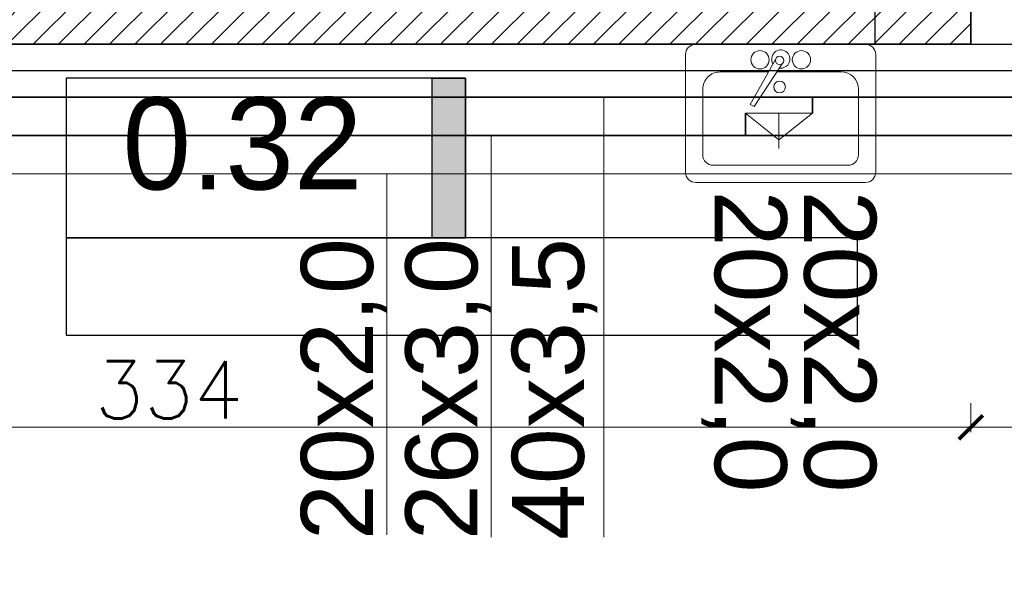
# Model space of a CAD drawing. Header units: millimetres. Extents: x -740 to 33545, y -26688 to 22494.
# Tile 102 of 256: x 9068 to 9273, y 10683 to 10800. Entities that reach past the tile are written whole.
import ezdxf
from ezdxf.lldxf.tags import DXFTag

# ---------------------------------------------------------------- set-up
doc = ezdxf.new("R2010")
doc.units = ezdxf.units.MM
doc.header["$MEASUREMENT"] = 0
doc.layers.get('Defpoints').update_dxf_attribs({"color": 252})
doc.layers.add('_I_EKO_PODKLAD 3', color=252, linetype='Continuous')
doc.layers.add('tabelki opis', color=252, linetype='Continuous')
for name, color, linetype, lineweight in [('_IS_EKO_Cyrkulacja', 6, 'Continuous', 30), ('_IS_EKO_opis', 7, 'Continuous', 18), ('_IS_EKO_W_Ciepła', 1, 'Continuous', 35), ('_IS_EKO_W_hydrantowa', 96, 'Continuous', 30), ('_IS_EKO_W_Urzadzenia', 7, 'Continuous', 15), ('_IS_EKO_woda_zimna', 5, 'Continuous', 35), ('A_istniejące ściany', 252, 'Continuous', 35), ('A_l.przerywana', 252, 'ICAD_ISO03W100', 9), ('A_wyposażenie', 252, 'Continuous', 9), ('CIENKA', 252, 'Continuous', 13), ('l.wypełnien', 252, 'Continuous', 5), ('wymiarowanie', 252, 'Continuous', 9)]:
    doc.layers.add(name, color=color, linetype=linetype, lineweight=lineweight)
doc.styles.add('Arial', font='arial.ttf')
doc.styles.add('styl2', font='simplex.shx')
tags = doc.linetypes.add('ICAD_ISO03W100', pattern=[30, 12, -18]).pattern_tags.tags
tags[6:7] = [DXFTag(74, 4), DXFTag(75, 0), DXFTag(340, '0'), DXFTag(46, 1.0), DXFTag(50, 0.0), DXFTag(44, 0.0), DXFTag(45, 0.0)]
tags[4:5] = [DXFTag(74, 4), DXFTag(75, 0), DXFTag(340, '0'), DXFTag(46, 1.0), DXFTag(50, 0.0), DXFTag(44, 0.0), DXFTag(45, 0.0)]
doc.dimstyles.new('Skala 1-50', dxfattribs={"dimtxt": 12, "dimasz": 5, "dimexe": 1, "dimexo": 1, "dimgap": 1.5, "dimtad": 1, "dimdec": 1, "dimrnd": 0.5, "dimtxsty": 'styl2', "dimblk": 'ARCHTICK', "dimcen": 5, "dimadec": 0, "dimazin": 0, "dimtfac": 1, "dimtdec": 1, "dimtmove": 1, "dimatfit": 3, "dimldrblk": 'ARCHTICK', "dimfxl": 0, "dimlwd": -1, "dimlwe": -1, "dimarcsym": 0})

# ---------------------------------------------------------------- blocks, each defined once
blk = doc.blocks.new('dgttrre')
at = {"layer": '_I_EKO_PODKLAD 3', "linetype": 'Continuous', "lineweight": 9}
for p, q in [((11317.18, 2848.41), (11352.46, 2848.41)), ((11315.02, 2821.77), (11315.02, 2846.25)), ((11354.62, 2821.77), (11354.62, 2846.25)), ((11320.78, 2844.81), (11348.86, 2844.81)), ((11318.62, 2828.97), (11318.62, 2842.65)), ((11351.02, 2828.97), (11351.02, 2842.65)), ((11334.48, 2823.66), (11340.34, 2832.56)), ((11335.88, 2822.79), (11341.15, 2832.14)), ((11340.34, 2832.56), (11341.15, 2832.14)), ((11322.22, 2825.37), (11335.61, 2825.37)), ((11337.33, 2825.37), (11347.42, 2825.37)), ((11317.18, 2819.61), (11352.46, 2819.61))]:
    blk.add_line(p, q, dxfattribs=at)
for centre, radius in [((11335.04, 2828.5), 1.22), ((11330.48, 2822.84), 1.9), ((11339.12, 2822.84), 1.9), ((11335.04, 2822.99), 0.867)]:
    blk.add_circle(centre, radius, dxfattribs=at)
for centre, radius, start, end in [((11317.18, 2846.25), 2.16, 90, 180), ((11352.46, 2846.25), 2.16, 0, 90), ((11320.78, 2842.65), 2.16, 90, 180), ((11348.86, 2842.65), 2.16, 0, 90), ((11322.22, 2828.97), 3.6, 180, 270), ((11347.42, 2828.97), 3.6, 270, 0), ((11334.78, 2822.69), 1.9, 80.9336, 32.0064), ((11317.18, 2821.77), 2.16, 180, 270), ((11352.46, 2821.77), 2.16, 270, 0)]:
    blk.add_arc(centre, radius, start, end, dxfattribs=at)
blk = doc.blocks.new('dghjjkkl')
at = {"layer": 'CIENKA', "color": 8}
blk.add_blockref('dgttrre', (0, 0), dxfattribs=at)
blk = doc.blocks.new('_ArchTick')
at = {"color": 0, "linetype": 'ByBlock', "const_width": 0.15}
blk.add_lwpolyline([(-0.5, -0.5), (0.5, 0.5)], dxfattribs=at)
blk = doc.blocks.new('*D2551')
at = {"layer": 'Defpoints', "color": 0}
for p in [(8932.19, 10737.08), (9266.19, 10737.08), (9266.19, 10714.75)]:
    blk.add_point(p, dxfattribs=at)
at = {"layer": 'wymiarowanie', "color": 0}
for p, q in [((8932.19, 10719.75), (8932.19, 10713.75)), ((9266.19, 10719.75), (9266.19, 10713.75)), ((8932.19, 10714.75), (9266.19, 10714.75))]:
    blk.add_line(p, q, dxfattribs=at)
at = {"layer": 'wymiarowanie', "color": 0, "xscale": 5, "yscale": 5, "zscale": 5, "rotation": 180}
blk.add_blockref('_ArchTick', (8932.19, 10714.75), dxfattribs=at)
at = {"layer": 'wymiarowanie', "color": 0, "xscale": 5, "yscale": 5, "zscale": 5}
blk.add_blockref('_ArchTick', (9266.19, 10714.75), dxfattribs=at)
at = {"layer": 'wymiarowanie', "color": 0, "insert": (9099.19, 10722.55), "char_height": 12, "attachment_point": 5, "style": 'styl2'}
blk.add_mtext('334', dxfattribs=at)
blk = doc.blocks.new('*D2552')
at = {"layer": 'Defpoints', "color": 0}
for p in [(9266.19, 10737.08), (9368.19, 10737.08), (9368.19, 10714.75)]:
    blk.add_point(p, dxfattribs=at)
at = {"layer": 'wymiarowanie', "color": 0}
for p, q in [((9266.19, 10719.75), (9266.19, 10713.75)), ((9368.19, 10719.75), (9368.19, 10713.75)), ((9266.19, 10714.75), (9368.19, 10714.75))]:
    blk.add_line(p, q, dxfattribs=at)
at = {"layer": 'wymiarowanie', "color": 0, "xscale": 5, "yscale": 5, "zscale": 5, "rotation": 180}
blk.add_blockref('_ArchTick', (9266.19, 10714.75), dxfattribs=at)
at = {"layer": 'wymiarowanie', "color": 0, "xscale": 5, "yscale": 5, "zscale": 5}
blk.add_blockref('_ArchTick', (9368.19, 10714.75), dxfattribs=at)
at = {"layer": 'wymiarowanie', "color": 0, "insert": (9317.19, 10722.55), "char_height": 12, "attachment_point": 5, "style": 'styl2'}
blk.add_mtext('102', dxfattribs=at)

msp = doc.modelspace()

# ---------------------------------------------------------------- hatches: boundary and pattern name
at = {"layer": 'l.wypełnien'}
h = msp.add_hatch(dxfattribs=at)
h.set_pattern_fill('ANSI31', color=256, scale=30, style=0)
edge = h.paths.add_edge_path()
edge.add_line((8932.19, 10920.7), (8932.19, 10978.67))
edge.add_line((8932.19, 10978.67), (8932.19, 11023.17))
edge.add_line((8932.19, 11023.17), (8932.19, 11086.55))
edge.add_line((8932.19, 11086.55), (8932.19, 11090.05))
edge.add_line((8932.19, 11090.05), (8887.19, 11090.05))
edge.add_line((8887.19, 11090.05), (8887.19, 10920.7))
edge.add_line((8887.19, 10920.7), (8932.19, 10920.7))
h.paths.add_polyline_path([(9644.52, 11095.63), (9645.19, 11095.63), (9645.19, 11322.32), (9879.19, 11322.32), (9879.19, 11234.32), (9924.19, 11234.32), (9924.19, 11368.7), (9592.09, 11368.7), (9506.19, 11368.7), (9506.19, 11323.52), (9604.19, 11323.52), (9604.19, 11095.63)])
h.paths.add_polyline_path([(8887.19, 10686.04), (8932.19, 10686.04), (8932.19, 10794.52), (9246.19, 10794.52), (9246.19, 10833.52), (9259.19, 10833.52), (9259.19, 10907.02), (9235.19, 10907.02), (9235.19, 10833.52), (8932.19, 10833.52), (8932.19, 10920.7), (8887.19, 10920.7)])
h.paths.add_polyline_path([(8975.77, 11323.52), (9235.19, 11323.52), (9259.19, 11323.52), (9360.94, 11323.52), (9360.94, 11368.7), (8975.77, 11368.7)])
h.paths.add_polyline_path([(8887.19, 11368.7), (8887.19, 11236.3), (8907.93, 11236.3), (8932.19, 11236.3), (8932.19, 11323.52), (8975.77, 11323.52), (8975.77, 11368.7)])
h.paths.add_polyline_path([(9604.19, 11095.63), (9644.52, 11095.63), (9644.52, 11090.06), (9645.19, 11090.06), (9645.19, 11005.43), (9612.19, 11005.43), (9612.19, 11018.43), (9604.19, 11018.43)])
h.paths.add_polyline_path([(9924.19, 11095.63), (9924.19, 11158.89), (9879.19, 11158.89), (9879.19, 11095.63)])
h.paths.add_polyline_path([(9246.19, 10833.52), (9246.19, 10794.52), (9266.19, 10794.52), (9266.19, 10833.52)])
h.paths.add_polyline_path([(9879.19, 11078.49), (9924.19, 11078.59), (9924.19, 11095.63), (9879.19, 11095.63)])
h.paths.add_polyline_path([(9259.19, 10907.02), (9259.19, 10927.02), (9250.18, 10927.02), (9235.19, 10927.02), (9235.19, 10907.02)])
h.paths.add_polyline_path([(9235.19, 11072.32), (9235.19, 11052.32), (9259.19, 11052.32), (9259.19, 11072.32)])
h.paths.add_polyline_path([(9235.19, 11029.02), (9250.18, 11029.02), (9259.19, 11029.02), (9259.19, 11035.15), (9259.19, 11049.02), (9235.19, 11049.02)])
h.paths.add_polyline_path([(9235.19, 11323.52), (9235.19, 11303.52), (9259.19, 11303.52), (9259.19, 11323.52)])
h.paths.add_polyline_path([(9235.19, 11186.92), (9259.19, 11186.92), (9259.19, 11186.92), (9259.19, 11191.52), (9259.19, 11199.52), (9259.19, 11199.52), (9235.19, 11199.52), (9235.19, 11191.52)])
h.paths.add_polyline_path([(9235.19, 11174.32), (9247.19, 11174.32), (9259.19, 11174.32), (9259.19, 11174.32), (9259.19, 11186.92), (9259.19, 11186.92), (9235.19, 11186.92), (9235.19, 11174.32)])
h.paths.add_polyline_path([(9259.19, 11049.02), (9259.19, 11051.92), (9259.19, 11052.32), (9235.19, 11052.32), (9235.19, 11049.02), (9259.19, 11049.02)])
at = {"layer": 'tabelki opis'}
msp.add_hatch(color=256, dxfattribs=at).paths.add_polyline_path([(9160.99, 10754.17), (9160.99, 10787.44), (9154.03, 10787.44), (9154.03, 10754.17)])

# ---------------------------------------------------------------- linework, layer by layer
at = {"layer": '_IS_EKO_Cyrkulacja'}
msp.add_line((8956.18, 10767.67), (9363.39, 10767.52), dxfattribs=at)
at = {"layer": '_IS_EKO_opis'}
for p, q in [((9189.75, 10783.52), (9189.75, 10691.84)), ((9166.3, 10775.52), (9166.3, 10691.84)), ((9144.58, 10692.34), (9144.58, 10767.6))]:
    msp.add_line(p, q, dxfattribs=at)
at = {"layer": '_IS_EKO_W_Ciepła', "linetype": 'ByBlock'}
msp.add_line((9219.23, 10780.18), (9219.23, 10775.52), dxfattribs=at)
at = {"layer": '_IS_EKO_W_Ciepła'}
msp.add_line((8948.19, 10775.52), (9355.39, 10775.52), dxfattribs=at)
at = {"layer": '_IS_EKO_W_hydrantowa'}
msp.add_line((8964.19, 10789.05), (9855.77, 10789.05), dxfattribs=at)
at = {"layer": '_IS_EKO_W_Urzadzenia'}
for p, q in [((9219.23, 10780.18), (9233.23, 10780.18)), ((9219.23, 10780.18), (9226.23, 10774.64)), ((9226.23, 10774.64), (9233.23, 10780.18)), ((9226.23, 10780.16), (9226.23, 10772.79))]:
    msp.add_line(p, q, dxfattribs=at)
at = {"layer": '_IS_EKO_woda_zimna'}
msp.add_line((8940.19, 10783.52), (9347.39, 10783.52), dxfattribs=at)
at = {"layer": '_IS_EKO_woda_zimna', "linetype": 'ByBlock'}
msp.add_line((9233.23, 10780.18), (9233.23, 10783.52), dxfattribs=at)
at = {"layer": 'A_istniejące ściany'}
for points in [[(9266.19, 10833.52), (9266.19, 10794.52)], [(8932.19, 10794.52), (9266.19, 10794.52)]]:
    msp.add_lwpolyline(points, dxfattribs=at)
at = {"layer": 'A_l.przerywana', "lineweight": 30, "ltscale": 0.3}
msp.add_lwpolyline([(9246.19, 10794.52), (9388.19, 10794.52), (9388.19, 10833.52), (9246.19, 10833.52)], close=True, dxfattribs=at)
at = {"layer": 'tabelki opis'}
for points in [[(9160.99, 10787.44), (9077.83, 10787.44), (9077.83, 10754.17), (9160.99, 10754.17), (9160.99, 10787.44)], [(9077.83, 10733.9), (9242.57, 10733.9), (9242.57, 10754.17), (9077.83, 10754.17), (9077.83, 10733.9)]]:
    msp.add_lwpolyline(points, dxfattribs=at)
msp.add_lwpolyline([(9160.99, 10754.17), (9154.03, 10754.17), (9154.03, 10787.44), (9160.99, 10787.44)], close=True, dxfattribs=at)

# ---------------------------------------------------------------- block references
at = {"layer": 'A_wyposażenie', "rotation": 180}
msp.add_blockref('dghjjkkl', (20561.39, 13614.13), dxfattribs=at)

# ---------------------------------------------------------------- texts
at = {"layer": '_IS_EKO_opis', "color": 1, "char_height": 15, "width": 58.847, "attachment_point": 1, "style": 'Arial'}
for s, insert, rotation in [('20x2,0', (9227.86, 10764.07), 270), ('26x3,0', (9148.46, 10691.25), 90)]:
    msp.add_mtext(s, dxfattribs=dict(at, insert=insert, rotation=rotation))
at = {"layer": '_IS_EKO_opis', "color": 5, "char_height": 15, "width": 58.847, "attachment_point": 1, "style": 'Arial'}
for s, insert, rotation in [('20x2,0', (9246.47, 10764.07), 270), ('40x3,5', (9170.62, 10691.25), 90)]:
    msp.add_mtext(s, dxfattribs=dict(at, insert=insert, rotation=rotation))
at = {"layer": '_IS_EKO_opis', "color": 6, "insert": (9126.71, 10691.25), "char_height": 15, "width": 58.847, "attachment_point": 1, "rotation": 90, "style": 'Arial'}
msp.add_mtext('20x2,0', dxfattribs=at)
at = {"layer": 'tabelki opis', "insert": (9089.56, 10783.48), "char_height": 19.2, "width": 56.7, "attachment_point": 1}
msp.add_mtext('{\\fCentury Gothic|b0|i0|c238|p34;0.32}', dxfattribs=at)
at = {"layer": 'wymiarowanie', "char_height": 12, "width": 621.5287, "attachment_point": 1}
for s, insert in [('\\pi621.52874;{\\fCentury Gothic|b0|i0|c238|p34;}\\P{\\fCentury Gothic|b0|i0|c238|p34;Daszek szklany systemowy o wym. 200 x 120 cm wykonany ze szkła }{\\fCentury Gothic|b0|i0|c238|p34;bezpiecznego 6.6.3 ESG/VSG}\\P{\\fCentury Gothic|b0|i0|c238|p34;mocowany na wspornikach w konstrukcji stalowej }\\P{\\fCentury Gothic|b0|i0|c238|p34;ocynkowancy i malowanych proszkowo w kolorze RAL 7016}', (2065.54, 10895.53)), ('\\pi202.60874;{\\fCentury Gothic|b0|i0|c238|p34;Pokrycie dachowe projektowana blachodachówka}\\P\\pi470.78474;{\\fCentury Gothic|b0|i0|c238|p34;w kolorze RAL 7016}', (5416.61, 10685.24))]:
    msp.add_mtext(s, dxfattribs=dict(at, insert=insert))

# ---------------------------------------------------------------- dimensions: what is measured, and where the dimension line sits
at = {"layer": 'wymiarowanie'}
for base, p1, p2, picture, middle in [((9266.19, 10714.75), (8932.19, 10737.08), (9266.19, 10737.08), '*D2551', (9099.19, 10722.55)), ((9368.19, 10714.75), (9266.19, 10737.08), (9368.19, 10737.08), '*D2552', (9317.19, 10722.55))]:
    dim = msp.add_linear_dim(base=base, p1=p1, p2=p2, dimstyle='Skala 1-50', dxfattribs=at)
    dim.commit()
    dim.dimension.update_dxf_attribs({"geometry": picture, "text_midpoint": middle})

doc.saveas('drawing.dxf')
